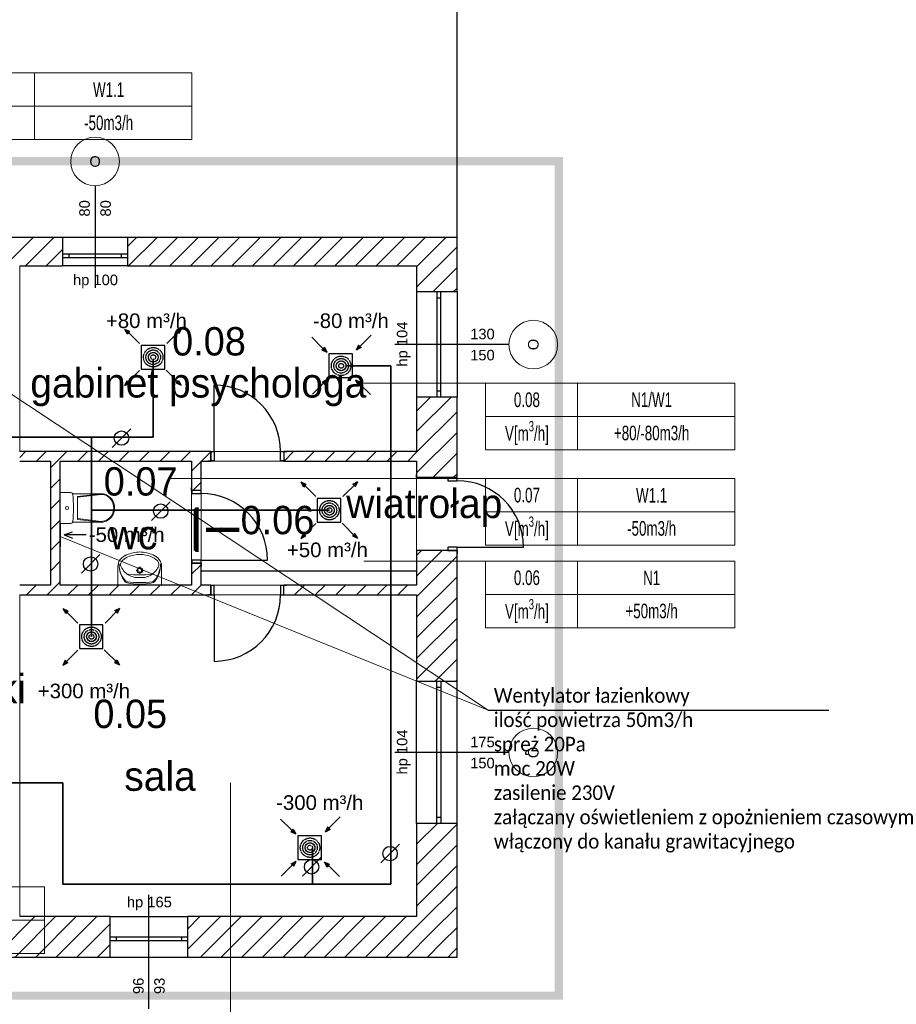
# Model space of a CAD drawing. Header units: millimetres. Extents: x -40063 to 512011, y 350190 to 687060.
# Tile 81 of 256: x 173042 to 183864, y 455093 to 467247. Entities that reach past the tile are written whole.
import ezdxf

# ---------------------------------------------------------------- set-up
doc = ezdxf.new("R2010")
doc.units = ezdxf.units.MM
doc.linetypes.add('DASHDOT', pattern=[1, 0.5, -0.25, 0, -0.25])
doc.linetypes.add('DASHED', pattern=[0.75, 0.5, -0.25])
doc.layers.get('0').update_dxf_attribs({"color": 8})
for name, color, linetype in [('2D - Ogólne', 8, 'Continuous'), ('Elementy Modelu - Strefy', 8, 'Continuous'), ('FLUID-KK-50-ARRGR', 7, 'Continuous'), ('IS_opisy', 7, 'Continuous'), ('IS_urządzenia', 7, 'Continuous'), ('IS_WM_OPIS', 7, 'Continuous'), ('J_opis pomieszczeń', 8, 'Continuous'), ('Konstrukcja - Ściany zew', 8, 'Continuous'), ('Wnętrze - Umeblowanie', 8, 'Continuous'), ('X_ref', 8, 'Continuous')]:
    doc.layers.add(name, color=color, linetype=linetype)
for name, color, linetype, lineweight in [('_IS_WM_OPIS', 7, 'Continuous', 9), ('AP_nawiew N1', 5, 'Continuous', 35), ('AP_wywiew W1', 1, 'Continuous', 35), ('FLUID-BILANSE', 150, 'Continuous', 18), ('FLUID-KK', 3, 'Continuous', 35), ('J_wywiew W1.1', 30, 'Continuous', 30), ('J_zakres opracowania', 226, 'DASHDOT', 30)]:
    doc.layers.add(name, color=color, linetype=linetype, lineweight=lineweight)
doc.styles.add('ARIAL NARROW', font='ARIALN.TTF', dxfattribs={"width": 0.8})
doc.styles.add('FDBES', font='simplex.shx')
doc.styles.add('GENERATED_STYLE_1', font='arial.ttf')
doc.styles.add('GENERATED_STYLE_2', font='txt')
doc.styles.add('Schedule-Header', font='arial.ttf')
doc.styles.get("Standard").update_dxf_attribs({"font": 'arial.ttf'})
doc.dimstyles.new('FDBES', dxfattribs={"dimscale": 50, "dimtxt": 4, "dimasz": 2.5, "dimexe": 0.8, "dimexo": 2, "dimgap": 1, "dimtad": 1, "dimdsep": 46, "dimtxsty": 'FDBES', "dimcen": 2.5, "dimclrd": 4, "dimclre": 5, "dimadec": 0, "dimazin": 0, "dimtfac": 1, "dimtmove": 0, "dimatfit": 3, "dimfxl": 1, "dimarcsym": 0})

# ---------------------------------------------------------------- blocks, each defined once
blk = doc.blocks.new('*U3010')
at = {"color": 0, "linetype": 'ByBlock', "lineweight": -2}
for p, q in [((270, 0, 20), (-270, 0, 20)), ((250, 0), (-250, 0)), ((250, 0, -20), (-250, 0, -20)), ((250, 0, -20), (250, 0)), ((270, 0), (250, 0)), ((-250, 0), (-270, 0)), ((-250, 0, -20), (-250, 0))]:
    blk.add_line(p, q, dxfattribs=at)
at = {"linetype": 'Continuous', "lineweight": -3}
for p, q in [((270, 0, 20), (-270, 0, 20)), ((-270, 0, 20), (270, 0, 20))]:
    blk.add_line(p, q, dxfattribs=at)
blk = doc.blocks.new('A$C652FADA9')
at = {"layer": 'IS_urządzenia', "color": 1}
for p, q in [((601, 601), (735, 735)), ((134, 575), (0, 709)), ((578, 610), (550, 548)), ((593, 595), (578, 610)), ((141, 569), (126, 553)), ((126, 553), (188, 525)), ((141, 569), (156, 585)), ((156, 585), (188, 525)), ((504, 502), (212, 502)), ((212, 502), (212, 210)), ((504, 210), (504, 502)), ((610, 580), (550, 548)), ((593, 595), (610, 580)), ((142, 139), (8, 5)), ((131, 158), (190, 190)), ((147, 143), (131, 158)), ((147, 143), (163, 128)), ((163, 128), (190, 190)), ((212, 210), (504, 210)), ((605, 149), (543, 177)), ((575, 117), (543, 177)), ((590, 133), (575, 117)), ((590, 133), (605, 149)), ((590, 134), (725, 0))]:
    blk.add_line(p, q, dxfattribs=at)
at = {"layer": 'IS_urządzenia', "color": 1, "linetype": 'ByBlock', "lineweight": 100}
blk.add_line((363, 356), (363, 356), dxfattribs=at)
at = {"layer": 'IS_urządzenia', "color": 1, "linetype": 'DASHED'}
for radius in [120, 90, 60, 30]:
    blk.add_circle((363, 356), radius, dxfattribs=at)
at = {"layer": 'IS_urządzenia', "color": 1, "linetype": 'ByBlock', "lineweight": -2}
blk.add_circle((363, 356), 60, dxfattribs=at)
at = {"layer": 'IS_urządzenia', "color": 1, "linetype": 'Continuous', "extrusion": (0, 0, -1)}
for points in [[(-550, 548), (-593, 595), (-578, 610)], [(-188, 525), (-141, 569), (-126, 553)], [(-141, 569), (-188, 525), (-156, 585)], [(-593, 595), (-550, 548), (-610, 580)], [(-147, 143), (-190, 190), (-131, 158)], [(-190, 190), (-147, 143), (-163, 128)], [(-543, 177), (-590, 133), (-605, 149)], [(-590, 133), (-543, 177), (-575, 117)]]:
    blk.add_solid(points, dxfattribs=at)
at = {"layer": 'IS_urządzenia', "color": 1}
for points in [[(140, 581), (170, 540), (128, 569)], [(607, 595), (566, 566), (595, 607)], [(136, 145), (177, 174), (148, 133)], [(585, 128), (555, 170), (596, 140)]]:
    blk.add_solid(points, dxfattribs=at)
blk = doc.blocks.new('A$C641D9A09')
at = {"layer": 'IS_urządzenia', "color": 7}
blk.add_line((0, 0), (229, 229), dxfattribs=at)
blk.add_circle((114, 114), 88.9, dxfattribs=at)
blk = doc.blocks.new('A$C652FA4B4')
blk.add_blockref('A$C641D9A09', (0, 0))
blk = doc.blocks.new('fdgdfg')
at = {"layer": '2D - Ogólne', "linetype": 'Continuous'}
blk.add_line((-165240, 456120), (-165240, 467381), dxfattribs=at)
at = {"layer": 'Elementy Modelu - Strefy', "linetype": 'Continuous', "lineweight": 0}
for p, q in [((-170640, 455770), (-170640, 453480)), ((-165740, 455770), (-170640, 455770)), ((-165740, 453480), (-165740, 455770)), ((-170640, 453480), (-165740, 453480)), ((-170140, 451830), (-170140, 453360)), ((-170140, 453360), (-168520, 453360)), ((-168520, 453360), (-168520, 451830)), ((-168400, 451830), (-168400, 453360)), ((-168400, 453360), (-165740, 453360)), ((-165740, 453360), (-165740, 451830)), ((-168520, 451830), (-170140, 451830)), ((-165740, 451830), (-168400, 451830)), ((-170640, 451710), (-170640, 447740)), ((-165740, 451710), (-170640, 451710)), ((-165740, 447740), (-165740, 451710)), ((-170640, 447740), (-165740, 447740))]:
    blk.add_line(p, q, dxfattribs=at)
at = {"layer": 'Konstrukcja - Ściany zew', "linetype": 'Continuous'}
for p, q in [((-169710, 456760), (-169710, 455502)), ((-170110, 456120), (-171160, 456120)), ((-170823, 455770), (-170473, 456120)), ((-170568, 455770), (-170218, 456120)), ((-170110, 456120), (-170110, 455920)), ((-169310, 456120), (-170110, 456120)), ((-169310, 456009), (-169200, 456120)), ((-169310, 456120), (-169310, 455920)), ((-165240, 456120), (-169310, 456120)), ((-169295, 455770), (-168945, 456120)), ((-169041, 455770), (-168691, 456120)), ((-168786, 455770), (-168436, 456120)), ((-168532, 455770), (-168182, 456120)), ((-168277, 455770), (-167927, 456120)), ((-168022, 455770), (-167672, 456120)), ((-167768, 455770), (-167418, 456120)), ((-167513, 455770), (-167163, 456120)), ((-167259, 455770), (-166909, 456120)), ((-167004, 455770), (-166654, 456120)), ((-166750, 455770), (-166400, 456120)), ((-166495, 455770), (-166145, 456120)), ((-166241, 455770), (-165891, 456120)), ((-165986, 455770), (-165636, 456120)), ((-165711, 455790), (-165381, 456120)), ((-165240, 455450), (-165240, 456120)), ((-165740, 455507), (-165240, 456007)), ((-170313, 455770), (-170110, 455973)), ((-170110, 455920), (-170110, 455870)), ((-170110, 455920), (-170035, 455920)), ((-170110, 455920), (-170110, 455870)), ((-170110, 455870), (-170110, 455770)), ((-170035, 455870), (-170110, 455870)), ((-170035, 455920), (-170035, 455870)), ((-170035, 455920), (-169385, 455920)), ((-169385, 455870), (-170035, 455870)), ((-169385, 455870), (-169385, 455920)), ((-169385, 455920), (-169310, 455920)), ((-169310, 455870), (-169385, 455870)), ((-169310, 455920), (-169310, 455870)), ((-169310, 455920), (-169310, 455870)), ((-169310, 455870), (-169310, 455770)), ((-170640, 455770), (-170110, 455770)), ((-169310, 455770), (-170110, 455770)), ((-169310, 455770), (-165740, 455770)), ((-165740, 455761), (-165711, 455790)), ((-165740, 455770), (-165740, 455450)), ((-165542, 455450), (-165240, 455752)), ((-165490, 455450), (-165740, 455450)), ((-165740, 455450), (-165740, 454150)), ((-165440, 455450), (-165490, 455450)), ((-165490, 455450), (-165490, 455375)), ((-165440, 455450), (-165490, 455450)), ((-165240, 455450), (-165440, 455450)), ((-165440, 455375), (-165440, 455450)), ((-165288, 455450), (-165240, 455497)), ((-165240, 455450), (-165240, 454150)), ((-165490, 455375), (-165440, 455375)), ((-165490, 455375), (-165490, 454225)), ((-165440, 454225), (-165440, 455375)), ((-164600, 454800), (-166009, 454800)), ((-168239, 453480), (-168239, 454300)), ((-165440, 454225), (-165490, 454225)), ((-165490, 454225), (-165490, 454150)), ((-165440, 454150), (-165440, 454225)), ((-165740, 453979), (-165570, 454150)), ((-165740, 453725), (-165315, 454150)), ((-165490, 454150), (-165740, 454150)), ((-165740, 454150), (-165740, 453480)), ((-165440, 454150), (-165490, 454150)), ((-165440, 454150), (-165490, 454150)), ((-165240, 454150), (-165440, 454150)), ((-165240, 453160), (-165240, 454150)), ((-165740, 453470), (-165240, 453970)), ((-165740, 453215), (-165240, 453715)), ((-170640, 453407), (-170567, 453480)), ((-168279, 453480), (-170640, 453480)), ((-170432, 453360), (-170312, 453480)), ((-170178, 453360), (-170058, 453480)), ((-169923, 453360), (-169803, 453480)), ((-169669, 453360), (-169549, 453480)), ((-169414, 453360), (-169294, 453480)), ((-169160, 453360), (-169040, 453480)), ((-168905, 453360), (-168785, 453480)), ((-168651, 453360), (-168531, 453480)), ((-168396, 453360), (-168279, 453477)), ((-168279, 453480), (-168316, 453480)), ((-168279, 453480), (-168316, 453480)), ((-168279, 453480), (-168279, 453365)), ((-168279, 453480), (-168239, 453480)), ((-168279, 453365), (-168279, 453480)), ((-168279, 453480), (-168279, 453365)), ((-168239, 453480), (-168239, 453365)), ((-167419, 453365), (-167419, 453480)), ((-167419, 453480), (-167379, 453480)), ((-167379, 453480), (-167342, 453480)), ((-167379, 453480), (-167379, 453365)), ((-165740, 453480), (-167379, 453480)), ((-167379, 453480), (-167379, 453365)), ((-167379, 453480), (-167379, 453365)), ((-167379, 453480), (-167342, 453480)), ((-167373, 453365), (-167258, 453480)), ((-167119, 453364), (-167003, 453480)), ((-166865, 453363), (-166749, 453480)), ((-166611, 453363), (-166494, 453480)), ((-166358, 453362), (-166240, 453480)), ((-166104, 453361), (-165985, 453480)), ((-165850, 453360), (-165740, 453470)), ((-165541, 453160), (-165240, 453461)), ((-170640, 453360), (-170260, 453360)), ((-170260, 453278), (-170178, 453360)), ((-170260, 453360), (-170260, 451830)), ((-170140, 453360), (-168520, 453360)), ((-170140, 451830), (-170140, 453360)), ((-168520, 453360), (-168520, 453000)), ((-168520, 453236), (-168400, 453356)), ((-168400, 453360), (-168279, 453360)), ((-168400, 453000), (-168400, 453360)), ((-168279, 453360), (-168316, 453360)), ((-168279, 453360), (-168316, 453360)), ((-168279, 453365), (-168279, 453360)), ((-168239, 453365), (-168279, 453365)), ((-168279, 453365), (-168279, 453360)), ((-167379, 453365), (-167419, 453365)), ((-167379, 453365), (-167379, 453360)), ((-167379, 453365), (-167379, 453360)), ((-167379, 453360), (-167342, 453360)), ((-167379, 453360), (-165740, 453360)), ((-167379, 453360), (-167342, 453360)), ((-165740, 453360), (-165740, 453160)), ((-165740, 453160), (-165740, 453197)), ((-165740, 453160), (-165740, 453197)), ((-165287, 453160), (-165240, 453206)), ((-165240, 453160), (-165240, 453197)), ((-165240, 453160), (-165240, 453197)), ((-170260, 453023), (-170140, 453143)), ((-168501, 453000), (-168400, 453101)), ((-165355, 453160), (-165740, 453160)), ((-165355, 453160), (-165740, 453160)), ((-165240, 453160), (-165355, 453160)), ((-165355, 453160), (-165355, 453120)), ((-165240, 453160), (-165355, 453160)), ((-165240, 453160), (-165355, 453160)), ((-165355, 453120), (-165240, 453120)), ((-165240, 453120), (-165240, 453160)), ((-168520, 453000), (-168520, 453037)), ((-168520, 453000), (-168520, 453037)), ((-168515, 453000), (-168520, 453000)), ((-168515, 453000), (-168520, 453000)), ((-168400, 453000), (-168515, 453000)), ((-168515, 453000), (-168515, 452960)), ((-168400, 453000), (-168515, 453000)), ((-168400, 453000), (-168515, 453000)), ((-168515, 452960), (-168400, 452960)), ((-168400, 453000), (-168400, 453037)), ((-168400, 453000), (-168400, 453037)), ((-168400, 452960), (-168400, 453000)), ((-170260, 452768), (-170140, 452888)), ((-170260, 452514), (-170140, 452634)), ((-170260, 452259), (-170140, 452379)), ((-165740, 452197), (-165678, 452260)), ((-165740, 451943), (-165423, 452260)), ((-165740, 452260), (-165740, 452223)), ((-165355, 452260), (-165740, 452260)), ((-165740, 452260), (-165740, 451830)), ((-165355, 452260), (-165740, 452260)), ((-165740, 452260), (-165740, 452223)), ((-165240, 452300), (-165355, 452300)), ((-165355, 452300), (-165355, 452260)), ((-165240, 452260), (-165355, 452260)), ((-165355, 452260), (-165240, 452260)), ((-165240, 452260), (-165355, 452260)), ((-165240, 452260), (-165240, 452300)), ((-165240, 452300), (-164420, 452300)), ((-165240, 452260), (-165240, 452223)), ((-165240, 450640), (-165240, 452260)), ((-165240, 452260), (-165240, 452223)), ((-170260, 452005), (-170140, 452125)), ((-168400, 452140), (-168515, 452140)), ((-168515, 452140), (-168515, 452100)), ((-168400, 452100), (-168400, 452140)), ((-168400, 452140), (-167580, 452140)), ((-165740, 451688), (-165240, 452188)), ((-168520, 452100), (-168520, 452063)), ((-168515, 452100), (-168520, 452100)), ((-168520, 452100), (-168520, 451830)), ((-168515, 452100), (-168520, 452100)), ((-168520, 452100), (-168520, 452063)), ((-168518, 451965), (-168400, 452083)), ((-168400, 452100), (-168515, 452100)), ((-168515, 452100), (-168400, 452100)), ((-168400, 452100), (-168515, 452100)), ((-168400, 452100), (-168400, 452063)), ((-168400, 451830), (-168400, 452100)), ((-168400, 452100), (-168400, 452063)), ((-165740, 452002), (-168400, 452002)), ((-170181, 451830), (-170140, 451870)), ((-165740, 451434), (-165240, 451934)), ((-170260, 451830), (-170640, 451830)), ((-170555, 451710), (-170436, 451829)), ((-170301, 451710), (-170182, 451829)), ((-168520, 451830), (-170140, 451830)), ((-170046, 451710), (-169928, 451828)), ((-169791, 451710), (-169673, 451828)), ((-169537, 451710), (-169419, 451827)), ((-169282, 451710), (-169165, 451827)), ((-169028, 451710), (-168911, 451826)), ((-168773, 451710), (-168657, 451826)), ((-168519, 451710), (-168403, 451825)), ((-168279, 451830), (-168400, 451830)), ((-168279, 451830), (-168316, 451830)), ((-168279, 451830), (-168316, 451830)), ((-168279, 451825), (-168279, 451830)), ((-168279, 451825), (-168279, 451830)), ((-168279, 451710), (-168279, 451825)), ((-168239, 451825), (-168279, 451825)), ((-168279, 451825), (-168279, 451710)), ((-168279, 451710), (-168279, 451825)), ((-168239, 451710), (-168239, 451825)), ((-167379, 451825), (-167419, 451825)), ((-167419, 451825), (-167419, 451710)), ((-167379, 451830), (-167342, 451830)), ((-167379, 451825), (-167379, 451830)), ((-165740, 451830), (-167379, 451830)), ((-167379, 451825), (-167379, 451830)), ((-167379, 451830), (-167342, 451830)), ((-167379, 451710), (-167379, 451825)), ((-167379, 451710), (-167379, 451825)), ((-167379, 451710), (-167379, 451825)), ((-167246, 451710), (-167126, 451830)), ((-166991, 451710), (-166871, 451830)), ((-166737, 451710), (-166617, 451830)), ((-166482, 451710), (-166362, 451830)), ((-166228, 451710), (-166108, 451830)), ((-165973, 451710), (-165853, 451830)), ((-170640, 451710), (-168279, 451710)), ((-168279, 451710), (-168316, 451710)), ((-168279, 451710), (-168316, 451710)), ((-168279, 451710), (-168239, 451710)), ((-168239, 451710), (-168239, 450890)), ((-167419, 451710), (-167379, 451710)), ((-167379, 451710), (-167342, 451710)), ((-167379, 451710), (-165740, 451710)), ((-167379, 451710), (-167342, 451710)), ((-165740, 451710), (-165740, 450640)), ((-165740, 451179), (-165240, 451679)), ((-165740, 450924), (-165240, 451424)), ((-165740, 450670), (-165240, 451170)), ((-165516, 450640), (-165240, 450915)), ((-165261, 450640), (-165240, 450661)), ((-165490, 450640), (-165740, 450640)), ((-165740, 448890), (-165740, 450640)), ((-165440, 450640), (-165490, 450640)), ((-165490, 450565), (-165490, 450640)), ((-165440, 450640), (-165490, 450640)), ((-165440, 450565), (-165490, 450565)), ((-165490, 448965), (-165490, 450565)), ((-165240, 450640), (-165440, 450640)), ((-165440, 450640), (-165440, 450565)), ((-165440, 450565), (-165440, 448965)), ((-165240, 448890), (-165240, 450640)), ((-164600, 449765), (-166009, 449765)), ((-165490, 448890), (-165490, 448965)), ((-165490, 448965), (-165440, 448965)), ((-165440, 448965), (-165440, 448890)), ((-165740, 448888), (-165738, 448890)), ((-165740, 448633), (-165484, 448890)), ((-165490, 448890), (-165740, 448890)), ((-165740, 448890), (-165740, 447740)), ((-165740, 448379), (-165240, 448879)), ((-165440, 448890), (-165490, 448890)), ((-165440, 448890), (-165490, 448890)), ((-165240, 448890), (-165440, 448890)), ((-165240, 447240), (-165240, 448890)), ((-165740, 448124), (-165240, 448624)), ((-165740, 447870), (-165240, 448370)), ((-165678, 447678), (-165240, 448115)), ((-169045, 446600), (-169045, 448008)), ((-165551, 447550), (-165240, 447861)), ((-170952, 447240), (-170452, 447740)), ((-170698, 447240), (-170198, 447740)), ((-169525, 447740), (-170640, 447740)), ((-170443, 447240), (-169943, 447740)), ((-170189, 447240), (-169689, 447740)), ((-169525, 447490), (-169525, 447740)), ((-169525, 447740), (-168565, 447740)), ((-168565, 447590), (-168416, 447740)), ((-168565, 447336), (-168161, 447740)), ((-168565, 447490), (-168565, 447740)), ((-165740, 447740), (-168565, 447740)), ((-168407, 447240), (-167907, 447740)), ((-168152, 447240), (-167652, 447740)), ((-167897, 447240), (-167397, 447740)), ((-167643, 447240), (-167143, 447740)), ((-167388, 447240), (-166888, 447740)), ((-167134, 447240), (-166634, 447740)), ((-166879, 447240), (-166379, 447740)), ((-166625, 447240), (-166125, 447740)), ((-166370, 447240), (-165870, 447740)), ((-169934, 447240), (-169525, 447649)), ((-166116, 447240), (-165678, 447678)), ((-165423, 447423), (-165240, 447606)), ((-169525, 447440), (-169525, 447490)), ((-169525, 447490), (-169450, 447490)), ((-169525, 447440), (-169525, 447490)), ((-169450, 447490), (-169450, 447440)), ((-169450, 447490), (-168640, 447490)), ((-168640, 447440), (-168640, 447490)), ((-168640, 447490), (-168565, 447490)), ((-168565, 447440), (-168565, 447490)), ((-168565, 447440), (-168565, 447490)), ((-165861, 447240), (-165551, 447550)), ((-169679, 447240), (-169525, 447394)), ((-169525, 447240), (-169525, 447440)), ((-169450, 447440), (-169525, 447440)), ((-168640, 447440), (-169450, 447440)), ((-168565, 447440), (-168640, 447440)), ((-168565, 447240), (-168565, 447440)), ((-165606, 447240), (-165423, 447423)), ((-171140, 447240), (-169525, 447240)), ((-169525, 447240), (-168565, 447240)), ((-168565, 447240), (-165240, 447240)), ((-165352, 447240), (-165296, 447296)), ((-165296, 447296), (-165240, 447352))]:
    blk.add_line(p, q, dxfattribs=at)
at = {"layer": 'Konstrukcja - Ściany zew', "color": 251, "linetype": 'Continuous', "lineweight": 13}
for centre, start, end in [((-169710, 457060), 0, 180), ((-169710, 457060), 180, 0), ((-164300, 454800), 90, 270), ((-164300, 454800), 270, 90), ((-164300, 449765), 90, 270), ((-164300, 449765), 270, 90)]:
    blk.add_arc(centre, 300, start, end, dxfattribs=at)
at = {"layer": 'Konstrukcja - Ściany zew', "linetype": 'Continuous'}
for centre, start, end in [((-168239, 453480), 0, 90), ((-165240, 452300), 0, 90), ((-168400, 452140), 0, 90), ((-168239, 451710), 270, 0)]:
    blk.add_arc(centre, 820, start, end, dxfattribs=at)
at = {"layer": 'Wnętrze - Umeblowanie', "color": 7, "linetype": 'Continuous', "lineweight": 5}
for p, q in [((-170140, 452973), (-170140, 452593)), ((-170140, 452973), (-170008, 452973)), ((-169986, 452957), (-169633, 452957)), ((-169634, 452957), (-169925, 452923)), ((-169634, 452949), (-169925, 452915)), ((-169925, 452783), (-169925, 452923)), ((-169925, 452783), (-169925, 452642)), ((-170140, 452593), (-170008, 452593)), ((-169987, 452608), (-169633, 452608)), ((-169634, 452617), (-169925, 452651)), ((-169634, 452608), (-169925, 452642))]:
    blk.add_line(p, q, dxfattribs=at)
at = {"layer": 'Wnętrze - Umeblowanie', "color": 252, "linetype": 'Continuous', "lineweight": 5}
for p, q in [((-169428, 451830), (-169428, 452058)), ((-169203, 452013), (-169174, 452013)), ((-169158, 452030), (-169158, 452059)), ((-169158, 451968), (-169158, 451997)), ((-169141, 452013), (-169112, 452013)), ((-168888, 451830), (-168888, 452058)), ((-168888, 451830), (-169428, 451830)), ((-169243, 451830), (-169073, 451830))]:
    blk.add_line(p, q, dxfattribs=at)
for radius in [35, 25]:
    blk.add_circle((-169158, 452013), radius, dxfattribs=at)
for centre, radius, start, end in [((-169144, 451796), 444, 94.2052, 116.2597), ((-169158, 451970), 270, 85.9876, 94.0124), ((-169171, 451796), 444, 63.7403, 85.7948), ((-169291, 452064), 137, 128.7454, 182.4552), ((-169314, 452078), 80.9, 130.8016, 183.9306), ((-169244, 452005), 213, 117.1571, 128.6848), ((-169181, 451913), 293, 99.9978, 129.2851), ((-169158, 451893), 317, 76.4334, 103.5666), ((-169134, 451913), 293, 50.7149, 80.0022), ((-169072, 452005), 213, 51.3152, 62.8429), ((-169002, 452078), 80.9, 356.0694, 49.1984), ((-169025, 452064), 137, 357.5448, 51.2546), ((-169074, 452088), 340, 179.0153, 219.2578), ((-169109, 452090), 305, 179.2458, 221.398), ((-169171, 452161), 241, 201.5519, 237.1558), ((-169145, 452161), 241, 302.8442, 338.4481), ((-169241, 452088), 340, 320.6648, 0.9072), ((-169207, 452090), 305, 318.5245, 0.6767), ((-169304, 451918), 45, 221.398, 262.0921), ((-169302, 451901), 45, 219.2578, 257.2285), ((-169163, 452517), 676, 257.2285, 270.4328), ((-169151, 453016), 1154, 262.0921, 269.6775), ((-169158, 452941), 985, 261.1796, 278.8266), ((-169177, 452165), 241, 238.9439, 274.606), ((-169138, 452165), 241, 265.394, 301.0561), ((-169163, 453016), 1154, 270.245, 277.8304), ((-169152, 452517), 676, 269.4897, 282.694), ((-169012, 451917), 45, 277.8304, 318.5245), ((-169013, 451901), 45, 282.694, 320.6648)]:
    blk.add_arc(centre, radius, start, end, dxfattribs=at)
at = {"layer": 'Wnętrze - Umeblowanie', "color": 7, "linetype": 'Continuous', "lineweight": 5, "extrusion": (0, 0, -1)}
for centre, major_axis, ratio, start_param, end_param in [((-170008, 452950), (22.3, 0), 0.989247, 4.712389, 6.173785), ((-171620, 452783), (1643, 0), 0.989247, 6.178217, 6.388032), ((-169633, 452783), (0, 175), 0.933096, 0, 3.141593), ((-169634, 452783), (0, 166), 0.93174, 0, 3.141593), ((-170008, 452615), (22.3, 0), 0.989247, 0.100415, 1.570796)]:
    blk.add_ellipse(centre, major_axis=major_axis, ratio=ratio, start_param=start_param, end_param=end_param, dxfattribs=at)
blk.add_ellipse((-170057, 452783), major_axis=(18.7, 0), ratio=0.989247, dxfattribs=at)
at = {"layer": 'Elementy Modelu - Strefy', "lineweight": 13, "style": 'GENERATED_STYLE_2'}
for s, p in [('0.08', (-168759, 454665)), ('0.07', (-169603, 452936)), ('0.06', (-167913, 452459)), ('0.05', (-169731, 450067))]:
    blk.add_text(s, height=350, dxfattribs=at).set_placement(p)
at = {"layer": 'J_opis pomieszczeń', "linetype": 'Continuous', "style": 'GENERATED_STYLE_2'}
for s, height, p in [('gabinet psychologa', 359.99, (-170509, 454146)), ('wiatrołap', 360, (-166609, 452658)), ('wc', 360, (-169529, 452272)), ('nauczycielski', 359.99, (-173399, 450373)), ('sala', 360, (-169349, 449292))]:
    blk.add_text(s, height=height, dxfattribs=at).set_placement(p)
at = {"layer": 'Konstrukcja - Ściany zew', "char_height": 130, "attachment_point": 7, "style": 'GENERATED_STYLE_1'}
for s, insert in [('{O}', (-169780, 456993)), ('{hp 100}', (-169982, 455494)), ('{130}', (-165079, 454863)), ('{150}', (-165079, 454603)), ('{175}', (-165079, 449828)), ('{150}', (-165079, 449568)), ('{hp 165}', (-169317, 447815))]:
    blk.add_mtext(s, dxfattribs=dict(at, insert=insert))
at = {"layer": 'Konstrukcja - Ściany zew', "char_height": 130, "attachment_point": 7, "rotation": 90, "style": 'GENERATED_STYLE_1'}
for s, insert in [('{80}', (-169773, 456380)), ('{80}', (-169513, 456380)), ('{hp 104}', (-165815, 454528)), ('{O}', (-164233, 454730)), ('{hp 104}', (-165815, 449493)), ('{O}', (-164233, 449695)), ('{96}', (-169108, 446783)), ('{93}', (-168848, 446783))]:
    blk.add_mtext(s, dxfattribs=dict(at, insert=insert))
blk = doc.blocks.new('*U3011')
at = {"insert": (-200, 0), "char_height": 50, "attachment_point": 5, "style": 'FDBES'}
blk.add_mtext('\\P ', dxfattribs=at)
blk.add_leader([(0, 0), (-400, 0)], dimstyle='FDBES', override={"dimscale": 80, "dimtxt": 2.5, "dimasz": 2.5, "dimgap": 0.625, "dimtad": 1, "dimtxsty": 'Standard', "dimclrd": 256, "dimlwd": 65534})
blk = doc.blocks.new('A$C641D97CE')
at = {"layer": 'IS_urządzenia'}
for points in [[(50, 654), (65, 670), (3, 697), (36, 638)], [(659, 661), (675, 645), (703, 707), (643, 675)], [(44, 47), (28, 62), (0, 0), (60, 32)], [(652, 51), (637, 35), (699, 7), (667, 67)]]:
    blk.add_hatch(color=5, dxfattribs=at).paths.add_polyline_path(points)
at = {"color": 5, "linetype": 'DASHED'}
for radius in [120, 90, 60, 30]:
    blk.add_circle((353, 353), radius, dxfattribs=at)
at = {"color": 5, "linetype": 'ByBlock', "lineweight": -2}
blk.add_circle((353, 353), 60, dxfattribs=at)
at = {"layer": 'IS_urządzenia', "color": 5}
for p, q in [((65, 670), (3, 697)), ((36, 638), (3, 697)), ((50, 654), (36, 638)), ((50, 654), (65, 670)), ((643, 675), (703, 707)), ((659, 661), (643, 675)), ((659, 661), (675, 645)), ((675, 645), (703, 707)), ((495, 499), (203, 499)), ((203, 499), (203, 207)), ((495, 207), (495, 499)), ((203, 207), (495, 207)), ((28, 62), (0, 0)), ((60, 32), (0, 0)), ((44, 47), (28, 62)), ((44, 47), (60, 32)), ((652, 51), (637, 35)), ((637, 35), (699, 7)), ((652, 51), (667, 67)), ((667, 67), (699, 7))]:
    blk.add_line(p, q, dxfattribs=at)
at = {"layer": 'IS_urządzenia', "color": 5, "linetype": 'ByBlock', "lineweight": 100}
blk.add_line((353, 353), (353, 353), dxfattribs=at)
at = {"layer": 'IS_urządzenia', "color": 5}
for points in [[(15, 690), (185, 521)], [(690, 692), (520, 522)], [(16, 18), (185, 188)], [(681, 22), (511, 192)]]:
    blk.add_leader(points, dimstyle='FDBES', override={"dimscale": 20, "dimclrd": 5}, dxfattribs=at)

msp = doc.modelspace()

# ---------------------------------------------------------------- linework, layer by layer
at = {"layer": '_IS_WM_OPIS', "color": 7}
for points in [[(178827.00699, 458725.45224), (172792.3447, 462720.65578)], [(178827.00699, 458725.45224), (173542.3447, 460867.60653)]]:
    msp.add_lwpolyline(points, dxfattribs=at)
at = {"layer": 'AP_nawiew N1'}
for p, q in [((174691.24644, 463049.97928), (174691.24644, 462092.84449)), ((167769.43276, 462092.84449), (173929.07163, 462092.84449)), ((173929.07163, 462092.84449), (173929.07163, 459629.84422)), ((174691.24644, 462092.84449), (173929.07163, 462092.84449)), ((176865.97802, 461191.87373), (173929.07163, 461191.87373))]:
    msp.add_line(p, q, dxfattribs=at)
at = {"layer": 'AP_wywiew W1'}
for p, q in [((177070.62974, 462974.32012), (177625.30865, 462974.32012)), ((177625.30865, 462974.32012), (177625.30865, 456576.42372)), ((173575.6868, 457825.88963), (162956.94517, 457825.88963)), ((173575.6868, 456576.42372), (173575.6868, 457825.88963)), ((176656.71383, 457026.69803), (176656.71383, 456576.42372)), ((177625.30865, 456576.42372), (173575.6868, 456576.42372))]:
    msp.add_line(p, q, dxfattribs=at)
at = {"layer": 'FLUID-BILANSE'}
for p, q in [((177291.46336, 462759.6461), (178790.83127, 462759.6461)), ((174911.46336, 461582.4409), (178790.83127, 461582.4409)), ((177291.46336, 460562.76446), (178790.83127, 460562.76446)), ((175644.56802, 457825.66535), (175644.56802, 453826.29744))]:
    msp.add_line(p, q, dxfattribs=at)
for points in [[(172087.59794, 466178.57233), (172087.59794, 466589.14513), (173226.1385, 466589.14513), (173226.1385, 466178.57233)], [(173226.1385, 466178.57233), (173226.1385, 466589.14513), (175166.89393, 466589.14513), (175166.89393, 466178.57233)], [(172087.59794, 465767.99953), (172087.59794, 466178.57233), (173226.1385, 466178.57233), (173226.1385, 465767.99953)], [(173226.1385, 465767.99953), (173226.1385, 466178.57233), (175166.89393, 466178.57233), (175166.89393, 465767.99953)], [(178790.83127, 462349.0733), (178790.83127, 462759.6461), (179929.37183, 462759.6461), (179929.37183, 462349.0733)], [(179929.37183, 462349.0733), (179929.37183, 462759.6461), (181870.12727, 462759.6461), (181870.12727, 462349.0733)], [(178790.83127, 461938.5005), (178790.83127, 462349.0733), (179929.37183, 462349.0733), (179929.37183, 461938.5005)], [(179929.37183, 461938.5005), (179929.37183, 462349.0733), (181870.12727, 462349.0733), (181870.12727, 461938.5005)], [(178790.83127, 461171.8681), (178790.83127, 461582.4409), (179929.37183, 461582.4409), (179929.37183, 461171.8681)], [(179929.37183, 461171.8681), (179929.37183, 461582.4409), (181870.12727, 461582.4409), (181870.12727, 461171.8681)], [(178790.83127, 460761.2953), (178790.83127, 461171.8681), (179929.37183, 461171.8681), (179929.37183, 460761.2953)], [(179929.37183, 460761.2953), (179929.37183, 461171.8681), (181870.12727, 461171.8681), (181870.12727, 460761.2953)], [(178790.83127, 460152.19166), (178790.83127, 460562.76446), (179929.37183, 460562.76446), (179929.37183, 460152.19166)], [(179929.37183, 460152.19166), (179929.37183, 460562.76446), (181870.12727, 460562.76446), (181870.12727, 460152.19166)], [(178790.83127, 459741.61886), (178790.83127, 460152.19166), (179929.37183, 460152.19166), (179929.37183, 459741.61886)], [(179929.37183, 459741.61886), (179929.37183, 460152.19166), (181870.12727, 460152.19166), (181870.12727, 459741.61886)], [(171407.07896, 456131.15255), (171407.07896, 456541.72535), (173347.8344, 456541.72535), (173347.8344, 456131.15255)], [(171407.07896, 455720.57975), (171407.07896, 456131.15255), (173347.8344, 456131.15255), (173347.8344, 455720.57975)]]:
    msp.add_lwpolyline(points, close=True, dxfattribs=at)
at = {"layer": 'IS_WM_OPIS', "color": 6}
msp.add_lwpolyline([(178827.00699, 458725.45224), (183029.34804, 458725.45224)], dxfattribs=at)
at = {"layer": 'J_wywiew W1.1'}
for p, q in [((173542.3447, 461031.58916), (173542.3447, 460741.59963)), ((173590.4934, 460886.59439), (173692.82368, 460926.94924)), ((173865, 460886.59439), (173590.4934, 460886.59439)), ((173590.4934, 460886.59439), (173692.82368, 460846.23955))]:
    msp.add_line(p, q, dxfattribs=at)
at = {"layer": 'J_zakres opracowania', "ltscale": 1000, "const_width": 100}
msp.add_lwpolyline([(145238.97833, 455200), (179698.13773, 455200), (179698.13773, 465499.99363), (168198.34775, 465499.99363), (168198.34775, 475277.34862), (179787.48799, 475277.34862), (179787.48799, 507377.27761), (172267.92013, 507377.27761), (172267.92013, 513264.6274), (178887.83809, 513264.6274), (178887.83809, 519214.61675), (169238.45678, 519214.61675), (169238.45678, 523014.48912), (139342.26689, 523014.48912), (139342.26689, 512420.85011), (168578.26628, 512420.85011), (168578.26628, 488928.49204), (155218.96566, 488928.49204), (155218.96566, 468968.52781), (145238.97833, 468968.52781), (145238.97833, 455200)], dxfattribs=at)

# ---------------------------------------------------------------- block references
for p in [(174337.83143, 462727.30738), (176512.56301, 460839.20184), (173575.65662, 459277.17233)]:
    msp.add_blockref('A$C641D97CE', p)
at = {"layer": 'FLUID-KK', "linetype": 'Continuous', "extrusion": (1, -4.83735e-15, 6.12323e-17), "xscale": 1.016, "yscale": 1.016, "zscale": 1.016, "rotation": 360}
msp.add_blockref('*U3010', (460951.31228, 0, 175219.3431), dxfattribs=at)
at = {"layer": 'FLUID-KK-50-ARRGR', "xscale": 1.016, "yscale": 1.016, "zscale": 1.016, "rotation": 179.9999999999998}
msp.add_blockref('*U3011', (175346.3431, 460951.31228), dxfattribs=at)
at = {"layer": 'IS_opisy'}
for name, p in [('A$C652FADA9', (176647.62974, 462618.4191)), ('A$C652FA4B4', (174185.09434, 461967.7798)), ('A$C652FA4B4', (174669.29125, 461066.80904)), ('A$C652FA4B4', (173804.00694, 460414.49681)), ('A$C652FADA9', (176263.71383, 456670.79701)), ('A$C652FA4B4', (177500.24396, 456839.7237)), ('A$C652FA4B4', (176531.64913, 456676.49618))]:
    msp.add_blockref(name, p, dxfattribs=at)
at = {"layer": 'X_ref'}
msp.add_blockref('fdgdfg', (343682.59615, 8436.71479), dxfattribs=at)

# ---------------------------------------------------------------- texts
at = {"layer": 'FLUID-BILANSE', "char_height": 180, "attachment_point": 5, "style": 'ARIAL NARROW'}
for s, insert, width in [('W1.1', (174140.46194, 466383.85873), 2052.864), ('-50m3/h', (174140.46194, 465973.28593), 2052.864), ('N1/W1', (180843.69527, 462554.3597), 2052.864), ('0.08', (179304.04727, 462554.3597), 1026.432), ('\\A1;V[m\\H0.7x;\\S3^ ;\\H1.4286x;/h]', (179304.04727, 462143.7869), 1026.432), ('+80/-80m3/h', (180843.69527, 462143.7869), 2052.864), ('0.07', (179304.04727, 461377.1545), 1026.432), ('W1.1', (180843.69527, 461377.1545), 2052.864), ('\\A1;V[m\\H0.7x;\\S3^ ;\\H1.4286x;/h]', (179304.04727, 460966.5817), 1026.432), ('-50m3/h', (180843.69527, 460966.5817), 2052.864), ('0.06', (179304.04727, 460357.47806), 1026.432), ('N1', (180843.69527, 460357.47806), 2052.864), ('\\A1;V[m\\H0.7x;\\S3^ ;\\H1.4286x;/h]', (179304.04727, 459946.90526), 1026.432), ('+50m3/h', (180843.69527, 459946.90526), 2052.864), ('+100/-100m3/h', (172321.4024, 455925.86615), 2052.864)]:
    msp.add_mtext(s, dxfattribs=dict(at, insert=insert, width=width))
at = {"layer": 'IS_opisy', "color": 7, "char_height": 180, "attachment_point": 5, "style": 'Schedule-Header'}
for s, insert in [('+80 m³/h', (174606.4791, 463529.43846)), ('-80 m³/h', (177130.70748, 463529.72879)), ('-50 m³/h', (174363.12197, 460889.03306)), ('+50 m³/h', (176841.21068, 460701.33292)), ('+300 m³/h', (173835.25719, 458959.63144)), ('-300 m³/h', (176746.79157, 457582.1067))]:
    msp.add_mtext(s, dxfattribs=dict(at, insert=insert))
at = {"layer": 'IS_WM_OPIS', "insert": (178895.98138, 458995.54681), "char_height": 179.9999966, "width": 5935.9201341, "attachment_point": 1, "rotation": 0.000000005}
msp.add_mtext('\\fCalibri|b0|i0|c238;Wentylator łazienkowy\\Pilość powietrza 50m3/h\\Pspręż 20Pa\\Pmoc 20W\\Pzasilenie 230V\\Pzałączany oświetleniem z opożnieniem czasowym\\Pwłączony do kanału grawitacyjnego', dxfattribs=at)

doc.saveas('drawing.dxf')
